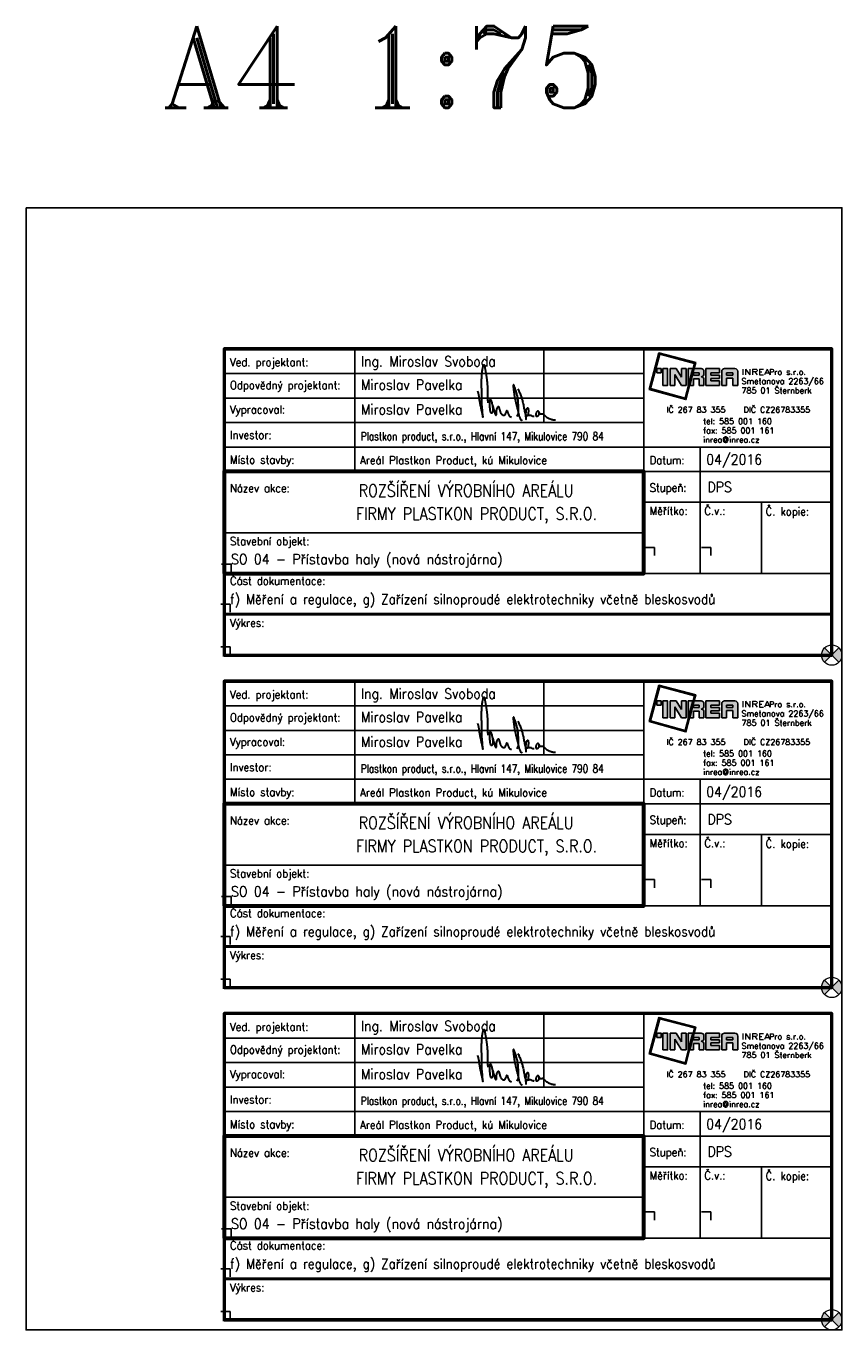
# Model space of a CAD drawing. Extents: x -10604 to 417874, y -84886 to -28187.
# Tile 27 of 32: x 295051 to 310051, y -84687 to -60723. Entities that reach past the tile are written whole.
import ezdxf
from ezdxf.enums import TextEntityAlignment as Align

# ---------------------------------------------------------------- set-up
doc = ezdxf.new("R2010")
doc.units = 0
doc.header["$MEASUREMENT"] = 0
doc.layers.get('0').update_dxf_attribs({"linetype": 'CONTINUOUS'})
doc.layers.add('IN_RAZITKO', color=7, linetype='CONTINUOUS')
doc.layers.add('MP2000N', color=7, linetype='CONTINUOUS', plot=False)
doc.styles.add('ARI-ROM-UNI', font='simplex.shx', dxfattribs={"width": 0.8})
doc.styles.add('ROMANT', font='romant', dxfattribs={"height": 3})

# ---------------------------------------------------------------- blocks, each defined once
blk = doc.blocks.new('INREA RAZÍTKO')
at = {"layer": 'IN_RAZITKO', "transparency": 33554687}
blk.add_hatch(color=256, dxfattribs=at).paths.add_polyline_path([(-3.869, 7.655), (-3.904, 7.527), (-3.878, 7.527), (-3.839, 7.673), (-4.74, 7.912), (-4.978, 7.018), (-4.08, 6.768), (-3.993, 7.115), (-4.019, 7.115), (-4.098, 6.799), (-4.947, 7.035), (-4.722, 7.882)])
h = blk.add_hatch(color=256, dxfattribs=at)
h.paths.add_polyline_path([(-4.687, 7.527), (-4.792, 7.527), (-4.792, 7.423), (-4.687, 7.423)])
h.paths.add_polyline_path([(-4.527, 7.526), (-4.642, 7.526), (-4.642, 7.115), (-4.527, 7.115)])
h.paths.add_polyline_path([(-4.317, 7.527), (-4.468, 7.527), (-4.468, 7.115), (-4.349, 7.115), (-4.349, 7.381), (-4.189, 7.115), (-4.07, 7.115), (-4.07, 7.527), (-4.189, 7.527), (-4.189, 7.315)])
h.paths.add_polyline_path([(-3.913, 7.527), (-4.023, 7.527), (-4.023, 7.115)])
edge = h.paths.add_edge_path()
edge.add_line((-3.708, 7.527), (-3.877, 7.527))
edge.add_line((-3.877, 7.527), (-3.987, 7.115))
edge.add_line((-3.987, 7.115), (-3.894, 7.115))
edge.add_line((-3.894, 7.115), (-3.894, 7.277))
edge.add_line((-3.894, 7.277), (-3.757, 7.277))
edge.add_line((-3.757, 7.277), (-3.757, 7.115))
edge.add_line((-3.757, 7.115), (-3.638, 7.115))
edge.add_line((-3.638, 7.115), (-3.638, 7.257))
edge.add_arc((-3.708, 7.257), 0.07, 0, 90)
edge.add_arc((-3.708, 7.397), 0.07, 270, 360)
edge.add_line((-3.638, 7.397), (-3.638, 7.457))
edge.add_arc((-3.708, 7.457), 0.07, 0, 90)
h.paths.add_polyline_path([(-3.757, 7.419), (-3.757, 7.362), (-3.894, 7.362), (-3.894, 7.419)])
h.paths.add_polyline_path([(-3.253, 7.527), (-3.588, 7.527), (-3.588, 7.115), (-3.253, 7.115), (-3.253, 7.225), (-3.465, 7.225), (-3.465, 7.287), (-3.253, 7.287), (-3.253, 7.366), (-3.465, 7.366), (-3.465, 7.421), (-3.253, 7.421)])
edge = h.paths.add_edge_path()
edge.add_line((-2.877, 7.527), (-3.131, 7.527))
edge.add_arc((-3.131, 7.457), 0.07, 90, 180)
edge.add_line((-3.201, 7.457), (-3.201, 7.115))
edge.add_line((-3.201, 7.115), (-3.081, 7.115))
edge.add_line((-3.081, 7.115), (-3.081, 7.293))
edge.add_line((-3.081, 7.293), (-2.931, 7.293))
edge.add_line((-2.931, 7.293), (-2.931, 7.115))
edge.add_line((-2.931, 7.115), (-2.807, 7.115))
edge.add_line((-2.807, 7.115), (-2.807, 7.457))
edge.add_arc((-2.877, 7.457), 0.07, 0, 90)
h.paths.add_polyline_path([(-2.931, 7.421), (-2.931, 7.362), (-3.081, 7.362), (-3.081, 7.421)])
at = {"layer": 'IN_RAZITKO', "color": 7, "transparency": 33554687}
for p, q in [((-12.195, 8.005), (-12.195, 5.005)), ((-7.564, 8.005), (-7.564, 6.205)), ((-5.108, 2.651), (-5.108, 8.005)), ((-15.395, 7.405), (-5.108, 7.405)), ((-15.395, 6.805), (-5.108, 6.805)), ((-15.395, 6.205), (-5.108, 6.205)), ((-15.395, 5.605), (-5.108, 5.605)), ((-5.108, 5.605), (-0.505, 5.605)), ((-3.727, 5.605), (-3.727, 2.505)), ((-5.108, 5.005), (-0.505, 5.005)), ((-5.108, 4.255), (-0.505, 4.255)), ((-2.225, 4.258), (-2.225, 2.505)), ((-15.395, 3.505), (-5.108, 3.505))]:
    blk.add_line(p, q, dxfattribs=at)
at = {"layer": 'IN_RAZITKO', "transparency": 33554687}
for p, q in [((-4.468, 7.527), (-4.317, 7.527)), ((-4.468, 7.527), (-4.468, 7.115)), ((-4.349, 7.115), (-4.349, 7.381)), ((-4.349, 7.381), (-4.189, 7.115)), ((-4.317, 7.527), (-4.189, 7.315)), ((-4.189, 7.315), (-4.189, 7.527)), ((-4.189, 7.527), (-4.07, 7.527)), ((-4.07, 7.115), (-4.07, 7.527)), ((-4.023, 7.115), (-4.023, 7.527)), ((-3.913, 7.527), (-4.023, 7.115)), ((-4.023, 7.527), (-3.913, 7.527)), ((-3.877, 7.527), (-3.987, 7.115)), ((-3.878, 7.527), (-3.904, 7.527)), ((-3.894, 7.362), (-3.894, 7.419)), ((-3.757, 7.419), (-3.894, 7.419)), ((-3.757, 7.362), (-3.894, 7.362)), ((-3.877, 7.527), (-3.708, 7.527)), ((-3.757, 7.362), (-3.757, 7.419)), ((-3.638, 7.397), (-3.638, 7.457)), ((-3.588, 7.527), (-3.588, 7.115)), ((-3.588, 7.527), (-3.253, 7.527)), ((-3.253, 7.421), (-3.465, 7.421)), ((-3.465, 7.421), (-3.465, 7.366)), ((-3.253, 7.366), (-3.465, 7.366)), ((-3.253, 7.527), (-3.253, 7.421)), ((-3.253, 7.421), (-3.253, 7.527)), ((-3.253, 7.366), (-3.253, 7.287)), ((-3.201, 7.115), (-3.201, 7.457)), ((-3.131, 7.527), (-2.877, 7.527)), ((-2.931, 7.421), (-3.081, 7.421)), ((-3.081, 7.421), (-3.081, 7.362)), ((-3.081, 7.362), (-2.931, 7.362)), ((-2.931, 7.362), (-2.931, 7.421)), ((-2.807, 7.115), (-2.807, 7.457)), ((-4.468, 7.115), (-4.349, 7.115)), ((-4.189, 7.115), (-4.07, 7.115)), ((-3.993, 7.115), (-4.019, 7.115)), ((-3.987, 7.115), (-3.894, 7.115)), ((-3.894, 7.115), (-3.894, 7.277)), ((-3.894, 7.277), (-3.757, 7.277)), ((-3.757, 7.277), (-3.757, 7.115)), ((-3.757, 7.115), (-3.638, 7.115)), ((-3.638, 7.257), (-3.638, 7.115)), ((-3.588, 7.115), (-3.253, 7.115)), ((-3.253, 7.287), (-3.465, 7.287)), ((-3.465, 7.287), (-3.465, 7.225)), ((-3.465, 7.225), (-3.253, 7.225)), ((-3.253, 7.225), (-3.253, 7.115)), ((-3.201, 7.115), (-3.081, 7.115)), ((-2.931, 7.293), (-3.081, 7.293)), ((-3.081, 7.293), (-3.081, 7.115)), ((-2.931, 7.115), (-2.931, 7.293)), ((-2.931, 7.115), (-2.807, 7.115)), ((-5.108, 2.505), (-0.505, 2.505))]:
    blk.add_line(p, q, dxfattribs=at)
at = {"layer": 'IN_RAZITKO', "lineweight": 50, "transparency": 33554687}
for points in [[(-15.4, 0.5), (-0.5, 0.5), (-0.5, 8.01), (-15.4, 8.01)], [(-15.395, 0.505), (-0.505, 0.505), (-0.505, 8.005), (-15.395, 8.005)]]:
    blk.add_lwpolyline(points, close=True, dxfattribs=at)
at = {"layer": 'IN_RAZITKO', "transparency": 33554687}
for points in [[(-3.878, 7.527), (-3.839, 7.673), (-4.74, 7.912), (-4.978, 7.018), (-4.08, 6.768), (-3.993, 7.115)], [(-3.904, 7.527), (-3.869, 7.655), (-4.722, 7.882), (-4.947, 7.035), (-4.098, 6.799), (-4.019, 7.115)]]:
    blk.add_lwpolyline(points, dxfattribs=at)
for points in [[(-3.869, 7.655), (-3.904, 7.527), (-3.878, 7.527), (-3.839, 7.673), (-4.74, 7.912), (-4.978, 7.018), (-4.08, 6.768), (-3.993, 7.115), (-4.019, 7.115), (-4.098, 6.799), (-4.947, 7.035), (-4.722, 7.882)], [(-4.792, 7.423), (-4.687, 7.423), (-4.687, 7.527), (-4.792, 7.527)], [(-4.642, 7.115), (-4.527, 7.115), (-4.527, 7.526), (-4.642, 7.526)]]:
    blk.add_lwpolyline(points, close=True, dxfattribs=at)
at = {"layer": 'IN_RAZITKO', "lineweight": 60, "transparency": 33554687}
blk.add_lwpolyline([(-15.395, 2.505), (-5.108, 2.505), (-5.108, 5.005), (-15.395, 5.005)], close=True, dxfattribs=at)
at = {"layer": 'IN_RAZITKO', "transparency": 33554687, "const_width": 0.075}
blk.add_lwpolyline([(-15.395, 0.505), (-0.505, 0.505), (-0.505, 1.505), (-15.395, 1.505)], close=True, dxfattribs=at)
at = {"layer": 'IN_RAZITKO', "transparency": 33554687}
for centre, start, end in [((-3.708, 7.457), 0, 90), ((-3.708, 7.397), 270, 0), ((-3.131, 7.457), 90, 180), ((-2.877, 7.457), 0, 90), ((-3.708, 7.257), 0, 90)]:
    blk.add_arc(centre, 0.07, start, end, dxfattribs=at)
at = {"layer": 'IN_RAZITKO', "color": 7, "transparency": 33554687, "style": 'ARI-ROM-UNI', "width": 0.9}
for s, p in [('Ved. projektant:', (-15.255, 7.584)), ('Odpovědný projektant:', (-15.255, 7.022)), ('Vypracoval:', (-15.255, 6.422)), ('Investor:', (-15.255, 5.801)), ('Místo stavby:', (-15.255, 5.193)), ('Datum:', (-4.968, 5.182)), ('Název akce:', (-15.255, 4.497)), ('Stupeň:', (-4.968, 4.509)), ('Měřítko:', (-4.968, 3.94)), ('Č.v.:', (-3.627, 3.94)), ('Č. kopie:', (-2.125, 3.927)), ('Stavební objekt:', (-15.255, 3.197)), ('Část dokumentace:', (-15.255, 2.225)), ('Výkres:', (-15.255, 1.196))]:
    blk.add_text(s, height=0.2, dxfattribs=at).set_placement(p)
at = {"layer": 'IN_RAZITKO', "transparency": 33554687, "style": 'ARI-ROM-UNI'}
for s, p in [('                 Pro s.r.o.', (-3.847, 7.329)), ('Smetanova 2263/66', (-2.715, 7.103)), ('785 01 Šternberk', (-2.715, 6.877)), ('IČ 267 83 355   DIČ CZ26783355', (-4.556, 6.404)), ('tel: 585 001 160', (-3.657, 6.122)), ('fax: 585 001 161', (-3.657, 5.896)), ('inrea@inrea.cz', (-3.657, 5.67))]:
    blk.add_text(s, height=0.1425, dxfattribs=at).set_placement(p, align=Align.BOTTOM_LEFT)
at = {"layer": 'IN_RAZITKO', "transparency": 33554687, "style": 'ARI-ROM-UNI', "width": 1.3}
blk.add_text('INREA', height=0.1425, dxfattribs=at).set_placement((-2.715, 7.331), align=Align.BOTTOM_LEFT)
at = {"layer": 'IN_RAZITKO', "transparency": 33554687, "style": 'ARI-ROM-UNI'}
for tag, p, height, width in [('VEDOUCÍ-PROJEKTANT', (-12.053, 7.553), 0.25, 0.9), ('ODPOVĚDNÝ-PROJEKTANT', (-12.053, 6.964), 0.25, 0.9), ('VYPRACOVAL', (-12.053, 6.363), 0.25, 0.9), ('INVESTOR', (-12.053, 5.774), 0.2, 0.9), ('MÍSTO', (-12.053, 5.149), 0.25, 0.85), ('DATUM', (-3.585, 5.185), 0.25, 0.9), ('STUPEŇ', (-3.556, 4.468), 0.25, 0.9), ('OBJEKT', (-11.248, 2.85), 0.2, 0.8)]:
    blk.add_attdef(tag, p, '', height=height, dxfattribs=dict(at, width=width))
for tag, height, width, p in [('NÁZEV-1', 0.3, 0.85, (-10.252, 4.438)), ('NÁZEV-2', 0.3, 0.85, (-10.252, 3.876)), ('MĚŘ', 0.25, 0.9, (-4.422, 3.031)), ('ČV', 0.25, 0.9, (-3.034, 3.031)), ('VÝKRES', 0.35, 0.95, (-10.299, 0.801))]:
    blk.add_attdef(tag, text='', height=height, dxfattribs=dict(at, width=width)).set_placement(p, align=Align.CENTER)
blk.add_attdef('DOKUMENTACE', (-11.26, 1.842), '', height=0.25, dxfattribs=at)
blk = doc.blocks.new('PODPIS_PAVELKA')
at = {"color": 162, "lineweight": 30}
for points in [[(-67, 322), (-61, 305), (-59, 297), (-58, 290), (-57, 285), (-55, 279), (-54, 274), (-53, 270), (-52, 265), (-51, 260), (-51, 255), (-50, 250), (-49, 245), (-48, 241), (-47, 237), (-47, 232), (-46, 228), (-46, 223), (-45, 219), (-44, 214), (-43, 209), (-43, 205), (-42, 200), (-41, 194), (-40, 188), (-39, 182), (-38, 176), (-37, 170), (-36, 164), (-35, 158), (-33, 152), (-32, 146), (-31, 140), (-29, 133), (-28, 126), (-26, 119), (-25, 112), (-23, 104), (-22, 96), (-20, 88), (-19, 81), (-17, 75), (-16, 70), (-14, 64), (-13, 57), (-11, 49), (-9, 41), (-7, 32), (-5, 23), (-3, 15), (-1, 6), (0, 0), (1, 0), (0, 9), (-1, 20), (-1, 29), (-2, 34), (-2, 39), (-3, 44), (-3, 49), (-3, 54), (-4, 59), (-4, 64), (-4, 69), (-5, 73), (-5, 78), (-5, 83), (-6, 87), (-6, 91), (-6, 96), (-7, 102), (-7, 106), (-8, 111), (-8, 115), (-9, 119), (-9, 124), (-10, 129), (-10, 134), (-11, 140), (-11, 147), (-11, 153), (-12, 160), (-12, 166), (-12, 172), (-13, 178), (-13, 185), (-13, 192), (-13, 199), (-13, 206), (-13, 212), (-13, 218), (-13, 226), (-13, 235), (-13, 242), (-13, 249), (-13, 256), (-13, 263), (-13, 270), (-13, 277), (-13, 284), (-13, 291), (-13, 298), (-13, 304), (-13, 310), (-13, 316), (-13, 322), (-14, 329), (-14, 337), (-14, 344), (-14, 351), (-15, 357), (-15, 364), (-15, 371), (-16, 378), (-16, 386), (-16, 393), (-16, 399), (-16, 405), (-16, 411), (-16, 417), (-16, 423), (-16, 429), (-16, 435), (-16, 440), (-16, 446), (-15, 452), (-15, 458), (-15, 464), (-14, 470), (-14, 475), (-14, 481), (-14, 488), (-13, 495), (-13, 503), (-12, 511), (-12, 518), (-11, 525), (-11, 533), (-10, 541), (-9, 548), (-8, 556), (-7, 563), (-6, 572), (-4, 581), (-3, 589), (-2, 595), (-1, 600), (0, 604), (1, 608), (2, 612), (3, 616), (4, 619), (5, 621), (5, 624), (6, 626), (7, 629), (9, 632), (10, 634), (11, 636), (12, 637), (12, 638), (13, 639), (14, 639), (15, 640), (16, 639), (17, 639), (18, 638), (18, 637), (19, 636), (20, 635), (20, 633), (21, 631), (21, 629), (21, 627), (22, 625), (22, 623), (23, 620), (23, 618), (23, 617), (24, 615), (24, 613), (24, 610), (25, 608), (25, 605), (25, 603), (26, 600), (26, 598), (26, 595), (27, 592), (27, 590), (28, 586), (29, 583), (29, 580), (30, 577), (30, 573), (31, 570), (31, 566), (32, 563), (33, 560), (33, 557), (34, 554), (34, 551), (35, 547), (36, 543), (36, 539), (37, 534), (38, 530), (39, 525), (39, 520), (40, 515), (41, 510), (42, 505), (42, 501), (43, 496), (44, 490), (44, 485), (45, 480), (46, 475), (46, 471), (47, 468), (47, 464), (48, 460), (48, 456), (49, 451), (50, 446), (50, 440), (51, 433), (52, 426), (53, 420), (53, 413), (54, 407), (55, 399), (55, 392), (56, 386), (56, 381), (57, 376), (57, 370), (57, 364), (58, 358), (58, 353), (58, 347), (58, 341), (58, 334), (58, 327), (58, 319), (58, 311), (58, 303), (58, 295), (58, 288), (58, 282), (58, 276), (58, 270), (58, 263), (58, 257), (58, 251), (58, 245), (58, 239), (58, 234), (58, 228), (58, 223), (58, 218), (59, 212), (59, 206), (59, 199), (60, 193), (60, 185), (61, 175)], [(421, 6), (426, 18), (431, 33), (436, 50), (439, 68), (439, 84), (438, 99), (438, 112), (438, 124), (438, 135), (437, 149), (435, 163), (435, 179), (432, 194), (431, 206), (430, 217), (429, 227), (427, 240), (426, 246), (423, 257), (420, 267), (418, 277), (417, 287), (414, 293), (412, 301), (410, 308), (408, 315), (405, 326), (403, 331), (400, 339), (397, 346), (395, 354), (392, 362), (390, 369), (388, 374), (386, 379), (384, 386), (383, 388), (382, 390), (381, 392), (380, 393), (379, 393), (378, 394), (376, 393), (375, 393), (374, 392), (373, 391), (372, 389), (372, 386), (372, 384), (371, 380), (372, 375), (372, 370), (373, 364), (374, 357), (374, 350), (375, 344), (376, 336), (377, 330), (379, 321), (379, 313), (381, 302), (382, 293), (384, 280), (385, 270), (386, 264), (388, 258), (389, 251), (390, 245), (392, 236), (393, 229), (394, 223), (395, 216), (397, 208), (399, 201), (400, 195), (402, 187), (404, 180), (406, 173), (409, 163), (410, 156), (412, 149), (414, 140), (417, 129), (420, 117), (421, 108), (424, 97), (425, 92), (427, 85), (429, 78), (431, 68), (433, 59), (434, 53), (436, 48), (437, 40), (438, 34), (440, 28), (441, 21), (443, 15), (445, 8), (447, 3), (449, -2), (452, -10), (456, -17), (459, -23), (463, -29), (469, -35), (476, -39), (483, -43)], [(427, 345), (437, 330), (443, 318), (447, 307), (452, 295), (456, 285), (461, 271), (465, 259), (469, 250), (473, 241), (476, 229), (479, 220), (482, 211), (485, 201), (488, 190), (491, 178), (494, 163), (497, 148), (499, 136), (503, 122), (504, 110), (507, 95), (509, 88), (510, 80), (512, 69), (514, 59), (516, 49), (519, 42), (521, 30), (523, 19), (524, 8), (526, -2), (527, -11), (528, -14), (529, -21), (529, -26), (529, -26), (529, -26), (530, -26), (530, -26), (530, -26), (530, -26), (530, -26), (530, -26), (530, -24), (530, -23), (530, -21), (530, -19), (530, -18), (530, -16), (530, -15), (530, -12), (530, -8), (530, -4), (530, 0), (530, 4), (530, 8), (530, 12), (530, 16), (530, 20), (530, 24), (530, 29), (529, 32), (529, 37), (529, 41), (529, 46), (530, 51), (530, 55), (530, 58), (530, 63), (530, 67), (531, 72), (532, 76), (533, 80), (533, 84), (535, 89), (536, 92), (537, 95), (539, 99), (541, 102), (542, 104), (543, 106), (545, 108), (546, 110), (548, 111), (549, 112), (550, 112), (551, 112), (552, 111), (553, 110), (553, 109), (554, 107), (554, 105), (555, 103), (555, 101), (556, 98), (556, 96), (557, 93), (557, 90), (558, 87), (558, 83), (559, 79), (559, 77), (559, 76), (559, 74), (559, 72), (558, 70), (558, 70), (558, 65), (557, 59), (557, 53), (556, 49), (556, 45), (555, 41), (554, 37), (554, 34), (552, 28), (550, 25), (548, 21), (545, 19), (543, 17), (549, 19), (552, 20), (557, 22), (561, 23), (566, 23), (570, 24), (574, 24), (581, 24), (586, 24), (589, 23), (592, 22), (594, 20), (597, 17), (602, 15), (605, 13), (609, 12), (612, 12), (616, 11), (620, 11), (623, 11), (627, 12), (629, 12)], [(120, 141), (123, 129), (125, 123), (126, 118), (127, 112), (128, 108), (129, 103), (131, 97), (133, 89), (134, 83), (137, 77), (139, 71), (141, 64), (143, 57), (145, 50), (147, 43), (150, 37), (151, 34), (152, 31), (154, 28), (156, 26), (158, 25), (159, 24), (161, 24), (162, 24), (163, 25), (165, 28), (166, 30), (166, 32), (167, 35), (167, 38), (167, 40), (167, 44), (167, 48), (167, 49), (167, 51), (167, 55), (167, 57), (167, 60), (167, 62), (167, 67), (167, 71), (168, 73), (168, 77), (169, 80), (169, 84), (170, 86), (170, 89), (171, 92), (171, 96), (172, 98), (173, 101), (174, 104), (176, 106), (177, 109), (179, 113), (180, 115), (181, 117), (182, 120), (183, 121), (184, 122), (185, 123), (185, 124), (186, 125), (187, 126), (188, 126), (189, 127), (190, 127), (190, 127), (191, 127), (192, 127), (193, 125), (194, 125), (194, 124), (195, 122), (196, 120), (197, 118), (198, 117), (199, 114), (200, 112), (200, 110), (201, 107), (202, 105), (202, 101), (204, 98), (205, 94), (206, 89), (207, 83), (209, 79), (210, 74), (212, 68), (214, 61), (216, 54), (218, 50), (220, 45), (224, 41), (227, 39), (230, 35), (233, 32), (236, 29), (240, 26), (244, 23), (248, 21), (254, 21), (257, 21), (260, 21), (264, 21), (267, 23), (270, 25), (273, 28), (275, 32), (278, 36), (279, 39), (283, 46), (284, 50), (286, 54), (288, 58), (290, 63), (292, 71), (294, 75), (295, 78), (296, 78), (296, 79), (297, 78), (298, 77), (299, 76), (300, 73), (300, 71), (301, 69), (302, 66), (303, 63), (304, 59), (305, 55), (307, 50), (308, 46), (310, 41), (312, 36), (314, 30), (317, 24), (320, 19), (322, 16), (325, 12), (328, 10), (333, 5), (337, 3), (342, 1), (350, -2)], [(891, -38), (884, -39), (876, -39), (867, -38), (861, -37), (854, -36), (846, -34), (836, -31), (827, -28), (819, -25), (811, -22), (804, -18), (796, -13), (790, -9), (785, -6), (780, -1), (776, 2), (773, 6), (770, 9), (766, 12), (763, 15), (759, 19), (755, 22), (750, 26), (746, 29), (743, 31), (741, 33), (738, 34), (736, 35), (734, 36), (732, 36), (730, 36), (727, 36), (726, 36), (724, 35), (722, 35), (720, 34), (718, 33), (715, 33), (713, 33), (710, 33), (707, 33), (705, 33), (703, 34), (701, 35), (699, 37), (698, 39), (696, 41), (696, 43), (694, 50), (692, 55), (690, 59), (688, 62), (687, 64), (685, 66), (683, 69), (680, 71), (677, 72), (674, 72), (672, 72), (669, 71), (667, 69), (664, 67), (661, 64), (659, 61), (657, 58), (655, 54), (654, 52), (652, 48), (651, 44), (651, 41), (649, 35), (649, 29), (649, 25), (650, 21), (651, 18), (652, 15), (654, 13), (655, 11), (657, 10), (660, 9), (663, 9), (666, 9), (669, 10), (672, 11), (676, 13), (678, 16), (681, 18), (683, 21), (685, 23), (686, 26), (687, 28), (689, 31), (690, 35), (690, 38), (691, 41), (692, 44), (692, 47), (692, 50), (693, 52), (692, 53), (692, 54)]]:
    blk.add_lwpolyline(points, dxfattribs=at)
blk.add_lwpolyline([(113, 177), (111, 185), (109, 191), (108, 194), (107, 197), (106, 200), (104, 203), (103, 206), (102, 207), (101, 208), (100, 210), (99, 212), (98, 213), (96, 214), (95, 215), (93, 215), (92, 214), (91, 214), (89, 213), (88, 211), (86, 210), (85, 208), (84, 207), (83, 205), (83, 203), (82, 201), (82, 199), (81, 197), (81, 195), (81, 193), (81, 190), (81, 188), (81, 185), (81, 182), (81, 179), (81, 175), (81, 169), (81, 163), (81, 158), (82, 152), (82, 148), (82, 142), (82, 137), (82, 132), (83, 128), (83, 124), (83, 120), (83, 115), (84, 110), (84, 104), (85, 98), (85, 91), (86, 83), (87, 79), (88, 74), (89, 70), (90, 67), (91, 64), (92, 61), (93, 59), (94, 57), (95, 55), (96, 54), (98, 52), (99, 51), (101, 50), (102, 50), (104, 50), (106, 50), (109, 50), (111, 51), (115, 52), (117, 54), (119, 56), (120, 58), (121, 61), (122, 64), (123, 66), (125, 70), (125, 72), (126, 77), (126, 80), (126, 83), (126, 87), (126, 94), (126, 99), (126, 103), (125, 108), (125, 112), (124, 118), (123, 122), (123, 127), (122, 132), (121, 135), (121, 139), (120, 144), (119, 149), (118, 153), (117, 159), (116, 162), (115, 167), (114, 172)], close=True, dxfattribs=at)
blk = doc.blocks.new('PVLK_TERČ_RAZÍTKA')
at = {"layer": 'MP2000N', "lineweight": 0}
h = blk.add_hatch(color=6, dxfattribs=at)
h.dxf.hatch_style = 1
h.paths.add_polyline_path([(0, 0), (88, -88, 0.198912), (125, 0, 0.198912), (88, 88)])
h.paths.add_polyline_path([(-88, 88, 0.198912), (-125, 0, 0.198912), (-88, -88), (0, 0)])
at = {"layer": 'MP2000N', "color": 6, "lineweight": 0}
for p, q in [((-88, -88), (88, 88)), ((88, -88), (-88, 88))]:
    blk.add_line(p, q, dxfattribs=at)
blk.add_circle((0, 0), 125, dxfattribs=at)

msp = doc.modelspace()

# ---------------------------------------------------------------- linework, layer by layer
at = {"layer": 'MP2000N', "color": 6, "linetype": 'Continuous'}
for p, q in [((306604, -70304), (306432, -70304)), ((306604, -70304), (306604, -70454)), ((307640, -70304), (307469, -70304)), ((307640, -70304), (307640, -70454)), ((298819, -70614), (298647, -70614)), ((298819, -70614), (298819, -70764)), ((298801, -71347), (298630, -71347)), ((298801, -71347), (298801, -71497)), ((298801, -72134), (298630, -72134)), ((298801, -72134), (298801, -72284)), ((306604, -76411), (306432, -76411)), ((306604, -76411), (306604, -76561)), ((307640, -76411), (307469, -76411)), ((307640, -76411), (307640, -76561)), ((298819, -76722), (298647, -76722)), ((298819, -76722), (298819, -76872)), ((298801, -77455), (298630, -77455)), ((298801, -77455), (298801, -77605)), ((298801, -78241), (298630, -78241)), ((298801, -78241), (298801, -78391)), ((306604, -82519), (306432, -82519)), ((306604, -82519), (306604, -82669)), ((307640, -82519), (307469, -82519)), ((307640, -82519), (307640, -82669)), ((298819, -82829), (298647, -82829)), ((298819, -82829), (298819, -82979)), ((298801, -83562), (298630, -83562)), ((298801, -83562), (298801, -83712)), ((298801, -84349), (298630, -84349)), ((298801, -84349), (298801, -84499))]:
    msp.add_line(p, q, dxfattribs=at)
msp.add_lwpolyline([(295051, -64062), (310051, -64062), (310051, -84687), (295051, -84687)], close=True, dxfattribs=at)

# ---------------------------------------------------------------- block references
ref = msp.add_blockref('INREA RAZÍTKO', (310242, -72663), dxfattribs=dict(xscale=750, yscale=750, zscale=750))
ref.add_attrib('VEDOUCÍ-PROJEKTANT', 'Ing. Miroslav Svoboda', (301206, -66979), dxfattribs={"layer": 'IN_RAZITKO', "height": 187.5, "style": 'ARI-ROM-UNI', "width": 0.9})
ref.add_attrib('ODPOVĚDNÝ-PROJEKTANT', 'Miroslav Pavelka', (301206, -67408), dxfattribs={"layer": 'IN_RAZITKO', "height": 187.5, "style": 'ARI-ROM-UNI', "width": 0.9})
ref.add_attrib('VYPRACOVAL', 'Miroslav Pavelka', (301206, -67863), dxfattribs={"layer": 'IN_RAZITKO', "height": 187.5, "style": 'ARI-ROM-UNI', "width": 0.9})
ref.add_attrib('MÍSTO', 'Areál Plastkon Product, kú Mikulovice', (301192, -68777), dxfattribs={"layer": 'IN_RAZITKO', "height": 150, "style": 'ARI-ROM-UNI', "width": 0.9})
ref.add_attrib('DATUM', '04/2016', (307557, -68782), dxfattribs={"layer": 'IN_RAZITKO', "height": 187.5, "style": 'ARI-ROM-UNI', "width": 0.9})
ref.add_attrib('STUPEŇ', 'DPS', (307579, -69288), dxfattribs={"layer": 'IN_RAZITKO', "height": 187.5, "style": 'ARI-ROM-UNI', "width": 0.9})
at = {"xscale": 1.5, "yscale": 1.5, "zscale": 1.5}
for name, p in [('PODPIS_PAVELKA', (303449, -67908)), ('PVLK_TERČ_RAZÍTKA', (309864, -72284)), ('PODPIS_PAVELKA', (303449, -74016)), ('PODPIS_PAVELKA', (303449, -74016)), ('PVLK_TERČ_RAZÍTKA', (309864, -78392)), ('PODPIS_PAVELKA', (303449, -80123)), ('PVLK_TERČ_RAZÍTKA', (309864, -84500))]:
    msp.add_blockref(name, p, dxfattribs=at)
ref = msp.add_blockref('INREA RAZÍTKO', (310242, -78771), dxfattribs=dict(xscale=750, yscale=750, zscale=750))
ref.add_attrib('VEDOUCÍ-PROJEKTANT', 'Ing. Miroslav Svoboda', (301206, -73087), dxfattribs={"layer": 'IN_RAZITKO', "height": 187.5, "style": 'ARI-ROM-UNI', "width": 0.9})
ref.add_attrib('ODPOVĚDNÝ-PROJEKTANT', 'Miroslav Pavelka', (301206, -73516), dxfattribs={"layer": 'IN_RAZITKO', "height": 187.5, "style": 'ARI-ROM-UNI', "width": 0.9})
ref.add_attrib('VYPRACOVAL', 'Miroslav Pavelka', (301206, -73971), dxfattribs={"layer": 'IN_RAZITKO', "height": 187.5, "style": 'ARI-ROM-UNI', "width": 0.9})
ref.add_attrib('MÍSTO', 'Areál Plastkon Product, kú Mikulovice', (301192, -74885), dxfattribs={"layer": 'IN_RAZITKO', "height": 150, "style": 'ARI-ROM-UNI', "width": 0.9})
ref.add_attrib('DATUM', '04/2016', (307557, -74890), dxfattribs={"layer": 'IN_RAZITKO', "height": 187.5, "style": 'ARI-ROM-UNI', "width": 0.9})
ref.add_attrib('STUPEŇ', 'DPS', (307579, -75396), dxfattribs={"layer": 'IN_RAZITKO', "height": 187.5, "style": 'ARI-ROM-UNI', "width": 0.9})
ref = msp.add_blockref('INREA RAZÍTKO', (310242, -84878), dxfattribs=dict(xscale=750, yscale=750, zscale=750))
ref.add_attrib('VEDOUCÍ-PROJEKTANT', 'Ing. Miroslav Svoboda', (301206, -79194), dxfattribs={"layer": 'IN_RAZITKO', "height": 187.5, "style": 'ARI-ROM-UNI', "width": 0.9})
ref.add_attrib('ODPOVĚDNÝ-PROJEKTANT', 'Miroslav Pavelka', (301206, -79623), dxfattribs={"layer": 'IN_RAZITKO', "height": 187.5, "style": 'ARI-ROM-UNI', "width": 0.9})
ref.add_attrib('VYPRACOVAL', 'Miroslav Pavelka', (301206, -80079), dxfattribs={"layer": 'IN_RAZITKO', "height": 187.5, "style": 'ARI-ROM-UNI', "width": 0.9})
ref.add_attrib('MÍSTO', 'Areál Plastkon Product, kú Mikulovice', (301192, -80992), dxfattribs={"layer": 'IN_RAZITKO', "height": 150, "style": 'ARI-ROM-UNI', "width": 0.9})
ref.add_attrib('DATUM', '04/2016', (307557, -80998), dxfattribs={"layer": 'IN_RAZITKO', "height": 187.5, "style": 'ARI-ROM-UNI', "width": 0.9})
ref.add_attrib('STUPEŇ', 'DPS', (307579, -81503), dxfattribs={"layer": 'IN_RAZITKO', "height": 187.5, "style": 'ARI-ROM-UNI', "width": 0.9})

# ---------------------------------------------------------------- texts
at = {"layer": 'IN_RAZITKO', "transparency": 33554687, "style": 'ARI-ROM-UNI'}
for s, height, width, p in [('Plastkon product, s.r.o., Hlavní 147, Mikulovice 790 84', 150, 0.79, (301206, -68337)), ('SO 04 - Přístavba haly (nová nástrojárna)', 187.5, 0.9, (298819, -70614)), ('Plastkon product, s.r.o., Hlavní 147, Mikulovice 790 84', 150, 0.79, (301206, -74445)), ('Plastkon product, s.r.o., Hlavní 147, Mikulovice 790 84', 150, 0.79, (301206, -74445)), ('SO 04 - Přístavba haly (nová nástrojárna)', 187.5, 0.9, (298819, -76722)), ('Plastkon product, s.r.o., Hlavní 147, Mikulovice 790 84', 150, 0.79, (301206, -80552)), ('SO 04 - Přístavba haly (nová nástrojárna)', 187.5, 0.9, (298819, -82829))]:
    msp.add_text(s, height=height, dxfattribs=dict(at, width=width)).set_placement(p)
at = {"layer": 'IN_RAZITKO', "transparency": 33554687, "style": 'ARI-ROM-UNI', "width": 0.85}
for s, p in [('ROZŠÍŘENÍ VÝROBNÍHO AREÁLU ', (303207, -69373)), ('FIRMY PLASTKON PRODUCT, S.R.O.', (303332, -69799)), ('ROZŠÍŘENÍ VÝROBNÍHO AREÁLU ', (303207, -75480)), ('FIRMY PLASTKON PRODUCT, S.R.O.', (303332, -75907)), ('ROZŠÍŘENÍ VÝROBNÍHO AREÁLU ', (303207, -81588)), ('FIRMY PLASTKON PRODUCT, S.R.O.', (303332, -82014))]:
    msp.add_text(s, height=225, dxfattribs=at).set_placement(p, align=Align.CENTER)
at = {"layer": 'IN_RAZITKO', "lineweight": 35, "transparency": 33554687, "style": 'ARI-ROM-UNI', "width": 0.9}
for p in [(298801, -71347), (298801, -77455), (298801, -83562)]:
    msp.add_text('f) Měření a regulace, g) Zařízení silnoproudé elektrotechniky včetně bleskosvodů', height=180, dxfattribs=at).set_placement(p)
at = {"layer": 'MP2000N', "color": 6, "linetype": 'Continuous', "style": 'ROMANT'}
msp.add_text('A4 1:75', height=1500, dxfattribs=at).set_placement((297545, -62223))

doc.saveas('drawing.dxf')
